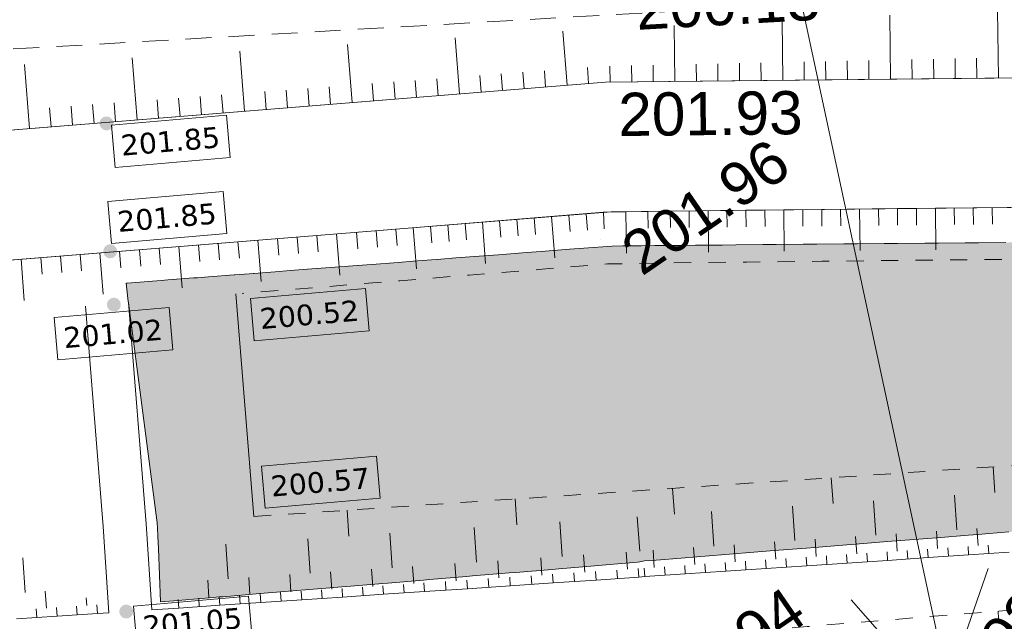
# Model space of a CAD drawing. Header units: millimetres. Extents: x -446952 to 537903, y -185749 to 168493.
# Tile 102 of 155: x 104775 to 127598, y 115084 to 129018. Entities that reach past the tile are written whole.
import ezdxf
from ezdxf.xclip import XClip

# ---------------------------------------------------------------- set-up
doc = ezdxf.new("R2010")
doc.units = ezdxf.units.MM
doc.header["$MEASUREMENT"] = 0
doc.header["$XCLIPFRAME"] = 0
for name, pattern in [('FOSSE', [1000, 600, -400]), ('Grille', [800, 400, -400]), ('Wipeout_Contour', [1000, 0, -1000])]:
    doc.linetypes.add(name, pattern=pattern)
for name, color, linetype in [('02 AF-17-0322 ZAE POMME- CHANTIER-2018-09-26_2_0000-VALORIS-NOUE DERIV BASSIN', 7, 'Continuous'), ('02 AF-17-0322 ZAE POMME- CHANTIER-2018-09-26_2_0000-VALORIS-NOUE DERIV BASSIN EAU MAX RETENTION', 7, 'Continuous'), ('02 AF-17-0322 ZAE POMME- CHANTIER-2018-09-26_2_0000-VALORIS-NOUE DERIV BASSIN TEXTE ET COTES', 7, 'Continuous'), ('02 AF-17-0322 ZAE POMME- CHANTIER-2018-09-26_2_02-PAP-EP PROJET', 7, 'Continuous'), ('02 AF-17-0322 ZAE POMME- CHANTIER-2018-09-26_2_02-PAP-EP TEXTE POUR 2000°', 7, 'Continuous'), ('02 AF-17-0322 ZAE POMME- CHANTIER-2018-09-26_2_2D - Dessins placés - Géomètre.2D', 7, 'Continuous'), ('02 AF-17-0322 ZAE POMME- CHANTIER-2018-09-26_2_X-PTS TOPO-TEXTE TOPOALT', 7, 'Continuous'), ('02 AF-17-0322 ZAE POMME- CHANTIER-2018-09-26_2_X-PTS TOPO-TOPOPOINT', 7, 'Continuous'), ('02 AF-17-0322 ZAE POMME- CHANTIER-2018-09-26_2_Y-FDP TOPO-TOP_AXE_FOSSE', 7, 'Continuous'), ('02 AF-17-0322 ZAE POMME- CHANTIER-2018-09-26_2_Y-FDP TOPO-TOP_BARBULE', 7, 'Continuous'), ('02 AF-17-0322 ZAE POMME- CHANTIER-2018-09-26_2_Y-FDP TOPO-TOP_TALUS', 7, 'Continuous'), ('2D - Dessins placés - Géomètre.2D', 7, 'Continuous')]:
    doc.layers.add(name, color=color, linetype=linetype)
doc.styles.add('STYLE_GENERE_3', font='verdana.ttf')
doc.styles.add('STYLE_GENERE_4', font='txt')

# ---------------------------------------------------------------- blocks, each defined once
blk = doc.blocks.new('Dessin_1_2', base_point=(-56559339, -2771872408))
at = {"color": 254, "linetype": 'Wipeout_Contour', "lineweight": 0, "ltscale": 2094265.569888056}
blk.add_wipeout([(-446952, -185749), (537903, -185749), (537903, 168493), (-446952, 168064)], dxfattribs=at).dxf.layer = '02 AF-17-0322 ZAE POMME- CHANTIER-2018-09-26_2_2D - Dessins placés - Géomètre.2D'
at = {"layer": '02 AF-17-0322 ZAE POMME- CHANTIER-2018-09-26_2_0000-VALORIS-NOUE DERIV BASSIN EAU MAX RETENTION', "linetype": 'Continuous', "lineweight": 15}
blk.add_hatch(color=255, dxfattribs=at).paths.add_polyline_path([(108040, 115534), (119099, 116452), (119148, 116458), (119261, 116482), (133332, 117600), (133593, 117621), (134313, 117677), (134580, 117698), (135293, 117754), (135565, 117775), (136271, 117830), (136549, 117853), (137248, 117908), (137557, 117934), (138302, 117996), (138620, 118022), (139356, 118084), (139684, 118111), (140411, 118172), (140748, 118200), (141467, 118260), (141812, 118289), (142522, 118348), (142877, 118378), (143578, 118436), (152283, 119243), (152508, 119252), (152721, 119257), (153693, 119287), (168954, 120531), (169350, 120568), (169653, 120598), (183067, 121682), (183646, 121728), (183963, 121754), (184547, 121801), (184859, 121826), (185448, 121873), (185754, 121897), (186348, 121945), (186648, 121969), (187268, 122023), (187572, 122050), (188198, 122105), (188497, 122131), (189128, 122186), (189420, 122211), (193012, 122527), (192948, 123090), (192858, 127094), (192855, 127177), (192851, 127192), (192847, 127249), (192630, 127234), (192518, 127227), (192006, 127191), (191772, 127175), (191657, 127168), (190914, 127117), (190796, 127110), (190056, 127059), (189935, 127052), (189197, 127001), (189074, 126993), (188313, 126941), (188184, 126933), (187427, 126881), (187294, 126873), (186540, 126821), (186404, 126813), (185670, 126795), (185533, 126792), (184803, 126774), (184663, 126772), (183936, 126754), (183793, 126751), (183069, 126733), (182923, 126730), (182235, 126713), (182092, 126711), (181407, 126694), (181261, 126691), (180579, 126674), (180430, 126672), (179751, 126655), (179600, 126652), (178858, 126634), (178689, 126631), (177950, 126613), (177778, 126610), (177043, 126591), (176867, 126589), (176136, 126570), (175956, 126567), (175228, 126549), (175045, 126546), (174321, 126528), (174134, 126525), (173414, 126508), (173223, 126504), (172489, 126486), (172289, 126483), (171559, 126465), (171355, 126462), (170629, 126444), (170421, 126441), (169700, 126423), (169487, 126419), (168838, 126386), (168634, 126374), (167902, 126337), (167679, 126323), (166948, 126286), (166724, 126272), (165993, 126235), (165768, 126221), (165039, 126184), (164813, 126170), (164085, 126133), (163858, 126119), (163131, 126082), (162902, 126068), (162176, 126031), (161947, 126017), (161222, 125980), (160992, 125966), (160268, 125929), (160036, 125915), (159314, 125878), (159081, 125864), (158359, 125827), (158126, 125813), (157405, 125776), (157170, 125762), (156451, 125725), (156215, 125711), (155496, 125674), (155260, 125660), (154542, 125623), (154304, 125609), (153587, 125572), (153349, 125558), (152622, 125520), (152379, 125506), (151819, 125467), (151615, 125452), (150893, 125377), (150649, 125353), (149930, 125278), (149683, 125253), (148968, 125179), (148716, 125154), (148005, 125079), (147750, 125054), (147043, 124980), (146784, 124954), (146080, 124881), (145818, 124855), (145117, 124782), (144852, 124755), (144155, 124683), (143885, 124656), (143192, 124584), (142919, 124557), (142201, 124482), (141915, 124453), (141200, 124379), (140910, 124350), (140199, 124276), (139905, 124247), (139199, 124173), (138901, 124144), (138199, 124071), (137896, 124040), (137198, 123968), (136892, 123937), (136264, 123933), (135985, 123930), (135358, 123925), (135078, 123922), (134453, 123917), (134171, 123914), (133548, 123910), (133265, 123906), (132624, 123902), (132326, 123898), (131686, 123894), (131387, 123890), (130749, 123885), (130449, 123882), (129812, 123877), (129510, 123874), (128874, 123869), (128571, 123865), (127937, 123861), (127632, 123857), (126999, 123853), (126694, 123849), (126062, 123844), (125755, 123841), (125125, 123836), (124816, 123833), (124187, 123828), (123877, 123824), (123250, 123820), (122939, 123816), (122312, 123812), (122000, 123808), (121375, 123803), (121061, 123799), (120437, 123795), (120122, 123791), (119500, 123787), (119184, 123783), (118756, 123780), (118510, 123776), (117854, 123725), (117517, 123700), (116864, 123650), (116524, 123624), (115875, 123574), (115531, 123549), (114885, 123499), (114538, 123473), (113896, 123423), (113545, 123397), (112935, 123350), (112596, 123325), (111989, 123278), (111647, 123253), (111044, 123206), (110699, 123180), (110099, 123134), (109750, 123108), (109153, 123062), (108802, 123036), (108208, 122990), (107853, 122964), (107263, 122918), (107241, 122917), (107292, 122493), (107295, 122467), (107295, 122467), (107295, 122467), (107295, 122467), (107295, 122466), (107295, 122464), (107964, 117362)])
blk.add_hatch(color=255, dxfattribs=at).paths.add_polyline_path([(108040, 115534), (119099, 116452), (119148, 116458), (119261, 116482), (133332, 117600), (133593, 117621), (134313, 117677), (134580, 117698), (135293, 117754), (135565, 117775), (136271, 117830), (136549, 117853), (137248, 117908), (137557, 117934), (138302, 117996), (138620, 118022), (139356, 118084), (139684, 118111), (140411, 118172), (140748, 118200), (141467, 118260), (141812, 118289), (142522, 118348), (142877, 118378), (143578, 118436), (152283, 119243), (152508, 119252), (152721, 119257), (153693, 119287), (168954, 120531), (169350, 120568), (169653, 120598), (183067, 121682), (183646, 121728), (183963, 121754), (184547, 121801), (184859, 121826), (185448, 121873), (185754, 121897), (186348, 121945), (186648, 121969), (187268, 122023), (187572, 122050), (188198, 122105), (188497, 122131), (189128, 122186), (189420, 122211), (193012, 122527), (192948, 123090), (192858, 127094), (192855, 127177), (192851, 127192), (192847, 127249), (192630, 127234), (192518, 127227), (192006, 127191), (191772, 127175), (191657, 127168), (190914, 127117), (190796, 127110), (190056, 127059), (189935, 127052), (189197, 127001), (189074, 126993), (188313, 126941), (188184, 126933), (187427, 126881), (187294, 126873), (186540, 126821), (186404, 126813), (185670, 126795), (185533, 126792), (184803, 126774), (184663, 126772), (183936, 126754), (183793, 126751), (183069, 126733), (182923, 126730), (182235, 126713), (182092, 126711), (181407, 126694), (181261, 126691), (180579, 126674), (180430, 126672), (179751, 126655), (179600, 126652), (178858, 126634), (178689, 126631), (177950, 126613), (177778, 126610), (177043, 126591), (176867, 126589), (176136, 126570), (175956, 126567), (175228, 126549), (175045, 126546), (174321, 126528), (174134, 126525), (173414, 126508), (173223, 126504), (172489, 126486), (172289, 126483), (171559, 126465), (171355, 126462), (170629, 126444), (170421, 126441), (169700, 126423), (169487, 126419), (168838, 126386), (168634, 126374), (167902, 126337), (167679, 126323), (166948, 126286), (166724, 126272), (165993, 126235), (165768, 126221), (165039, 126184), (164813, 126170), (164085, 126133), (163858, 126119), (163131, 126082), (162902, 126068), (162176, 126031), (161947, 126017), (161222, 125980), (160992, 125966), (160268, 125929), (160036, 125915), (159314, 125878), (159081, 125864), (158359, 125827), (158126, 125813), (157405, 125776), (157170, 125762), (156451, 125725), (156215, 125711), (155496, 125674), (155260, 125660), (154542, 125623), (154304, 125609), (153587, 125572), (153349, 125558), (152622, 125520), (152379, 125506), (151819, 125467), (151615, 125452), (150893, 125377), (150649, 125353), (149930, 125278), (149683, 125253), (148968, 125179), (148716, 125154), (148005, 125079), (147750, 125054), (147043, 124980), (146784, 124954), (146080, 124881), (145818, 124855), (145117, 124782), (144852, 124755), (144155, 124683), (143885, 124656), (143192, 124584), (142919, 124557), (142201, 124482), (141915, 124453), (141200, 124379), (140910, 124350), (140199, 124276), (139905, 124247), (139199, 124173), (138901, 124144), (138199, 124071), (137896, 124040), (137198, 123968), (136892, 123937), (136264, 123933), (135985, 123930), (135358, 123925), (135078, 123922), (134453, 123917), (134171, 123914), (133548, 123910), (133265, 123906), (132624, 123902), (132326, 123898), (131686, 123894), (131387, 123890), (130749, 123885), (130449, 123882), (129812, 123877), (129510, 123874), (128874, 123869), (128571, 123865), (127937, 123861), (127632, 123857), (126999, 123853), (126694, 123849), (126062, 123844), (125755, 123841), (125125, 123836), (124816, 123833), (124187, 123828), (123877, 123824), (123250, 123820), (122939, 123816), (122312, 123812), (122000, 123808), (121375, 123803), (121061, 123799), (120437, 123795), (120122, 123791), (119500, 123787), (119184, 123783), (118756, 123780), (118510, 123776), (117854, 123725), (117517, 123700), (116864, 123650), (116524, 123624), (115875, 123574), (115531, 123549), (114885, 123499), (114538, 123473), (113896, 123423), (113545, 123397), (112935, 123350), (112596, 123325), (111989, 123278), (111647, 123253), (111044, 123206), (110699, 123180), (110099, 123134), (109750, 123108), (109153, 123062), (108802, 123036), (108208, 122990), (107853, 122964), (107263, 122918), (107241, 122917), (107292, 122493), (107295, 122467), (107295, 122467), (107295, 122467), (107295, 122467), (107295, 122466), (107295, 122464), (107964, 117362)])
at = {"layer": '02 AF-17-0322 ZAE POMME- CHANTIER-2018-09-26_2_0000-VALORIS-NOUE DERIV BASSIN TEXTE ET COTES', "linetype": 'Continuous', "lineweight": 15}
for points in [[(106919, 126707, 1), (106655, 126526, 1)], [(107004, 123744, 1), (106740, 123563, 1)], [(107091, 122508, 1), (106827, 122327, 1)], [(110141, 122693, 1), (109877, 122511, 1)], [(110469, 117708, 1), (110205, 117526, 1)], [(107376, 115400, 1), (107113, 115219, 1)]]:
    blk.add_hatch(color=7, dxfattribs=at).paths.add_polyline_path(points)
at = {"layer": '02 AF-17-0322 ZAE POMME- CHANTIER-2018-09-26_2_0000-VALORIS-NOUE DERIV BASSIN', "color": 7, "linetype": 'Continuous', "lineweight": 15}
for p, q in [((122927, 124619), (122931, 124235)), ((123366, 124623), (123370, 124239)), ((123805, 124628), (123809, 124244)), ((124244, 124633), (124254, 123673)), ((124683, 124637), (124687, 124253)), ((125122, 124642), (125126, 124258)), ((125561, 124647), (125565, 124263)), ((126000, 124651), (126010, 123691)), ((126439, 124656), (126443, 124272)), ((126878, 124660), (126882, 124277)), ((127317, 124665), (127321, 124281)), ((116301, 124396), (116332, 124013)), ((116702, 124428), (116733, 124045)), ((117103, 124460), (117180, 123503)), ((117505, 124492), (117535, 124110)), ((117906, 124525), (117936, 124142)), ((118307, 124557), (118326, 124173)), ((118822, 124567), (118840, 123608)), ((119338, 124576), (119345, 124193)), ((119853, 124586), (119859, 124202)), ((120292, 124591), (120296, 124207)), ((120731, 124595), (120741, 123635)), ((121170, 124600), (121174, 124216)), ((121609, 124605), (121613, 124221)), ((122048, 124609), (122053, 124225)), ((122488, 124614), (122498, 123654)), ((113493, 124169), (113524, 123787)), ((113894, 124202), (113971, 123245)), ((114295, 124234), (114326, 123851)), ((114697, 124266), (114727, 123884)), ((115098, 124299), (115128, 123916)), ((115499, 124331), (115576, 123374)), ((115900, 124363), (115931, 123980)), ((110750, 123949), (110780, 123566)), ((111207, 123985), (111238, 123603)), ((111664, 124022), (111695, 123639)), ((112121, 124059), (112198, 123102)), ((112579, 124096), (112609, 123713)), ((113036, 124133), (113067, 123750)), ((108006, 123728), (108037, 123345)), ((108463, 123764), (108540, 122808)), ((108921, 123801), (108951, 123418)), ((109378, 123838), (109409, 123455)), ((109835, 123875), (109866, 123492)), ((110292, 123912), (110369, 122955)), ((105263, 123507), (105293, 123124)), ((105720, 123544), (105751, 123161)), ((106177, 123580), (106208, 123198)), ((106634, 123617), (106711, 122660)), ((107092, 123654), (107122, 123271)), ((107549, 123691), (107580, 123308)), ((104805, 123470), (104882, 122513)), ((127380, 118064), (127340, 118660)), ((123628, 117813), (123588, 118409)), ((119951, 117566), (119909, 118162)), ((126496, 117203), (126442, 118002)), ((116301, 117319), (116261, 117918)), ((124619, 117078), (124566, 117876)), ((112404, 117058), (112364, 117657)), ((120867, 116826), (120813, 117625)), ((122743, 116952), (122689, 117750)), ((117348, 116588), (117295, 117386)), ((119146, 116710), (119088, 117507)), ((113406, 116324), (113353, 117122)), ((115361, 116455), (115307, 117253)), ((125115, 116710), (125088, 117109)), ((126053, 116773), (126026, 117172)), ((126991, 116836), (126965, 117235)), ((109609, 116069), (109556, 116867)), ((111508, 116196), (111454, 116995)), ((122301, 116521), (122274, 116921)), ((123239, 116584), (123212, 116983)), ((124177, 116647), (124150, 117046)), ((118864, 116288), (118836, 116687)), ((119485, 116333), (119456, 116732)), ((120424, 116396), (120397, 116795)), ((121362, 116459), (121336, 116858)), ((123956, 116432), (123942, 116631)), ((124425, 116463), (124411, 116663)), ((124894, 116495), (124880, 116694)), ((125363, 116526), (125350, 116726)), ((125832, 116558), (125819, 116757)), ((126301, 116589), (126288, 116789)), ((126770, 116620), (126757, 116820)), ((127239, 116652), (127226, 116851)), ((104898, 115754), (104844, 116552)), ((114890, 116022), (114864, 116421)), ((115884, 116089), (115857, 116488)), ((116878, 116155), (116851, 116554)), ((117872, 116222), (117845, 116621)), ((120672, 116212), (120659, 116412)), ((121141, 116243), (121128, 116443)), ((121610, 116275), (121597, 116474)), ((122079, 116306), (122066, 116506)), ((122548, 116338), (122535, 116537)), ((123017, 116369), (123004, 116569)), ((123487, 116401), (123473, 116600)), ((112009, 115829), (111983, 116228)), ((112959, 115893), (112932, 116292)), ((113908, 115956), (113881, 116355)), ((117637, 116006), (117623, 116205)), ((118134, 116039), (118120, 116238)), ((118630, 116072), (118617, 116272)), ((119127, 116105), (119112, 116305)), ((119265, 116118), (119249, 116317)), ((119734, 116149), (119721, 116349)), ((120203, 116181), (120190, 116380)), ((109161, 115638), (109135, 116037)), ((110111, 115702), (110084, 116101)), ((111060, 115766), (111033, 116165)), ((114158, 115773), (114145, 115972)), ((114655, 115806), (114642, 116005)), ((115152, 115839), (115139, 116039)), ((115649, 115872), (115636, 116072)), ((116146, 115906), (116133, 116105)), ((116643, 115939), (116630, 116139)), ((117140, 115972), (117126, 116172)), ((105393, 115386), (105366, 115785)), ((110361, 115518), (110348, 115718)), ((110836, 115550), (110823, 115750)), ((111311, 115582), (111297, 115781)), ((111785, 115614), (111772, 115813)), ((112260, 115645), (112247, 115845)), ((112735, 115677), (112721, 115877)), ((113209, 115709), (113196, 115909)), ((113684, 115741), (113670, 115940)), ((106330, 115449), (106317, 115629)), ((108463, 115391), (108450, 115591)), ((108938, 115423), (108924, 115622)), ((109412, 115455), (109399, 115654)), ((109887, 115486), (109873, 115686)), ((105172, 115171), (105159, 115370)), ((105640, 115202), (105627, 115402)), ((106109, 115233), (106095, 115433)), ((106577, 115265), (106564, 115464)), ((107838, 115349), (107838, 115349)), ((127467, 115148), (127455, 115321))]:
    blk.add_line(p, q, dxfattribs=at)
at = {"layer": '02 AF-17-0322 ZAE POMME- CHANTIER-2018-09-26_2_0000-VALORIS-NOUE DERIV BASSIN', "color": 7, "linetype": 'Continuous', "lineweight": 15, "flags": 128}
for points in [[(351486, 151071), (335929, 149599), (320930, 147144), (301838, 144002), (285873, 141569), (267233, 137896), (253565, 134322), (237641, 133877), (218101, 133032), (199660, 131797), (186201, 130822), (169320, 130340), (151548, 129367), (136666, 127764), (118351, 127570), (91712, 125425), (73856, 123927)], [(128634, 124679), (126878, 124660), (125122, 124642), (123366, 124623), (121609, 124605), (119853, 124586), (118307, 124557), (116702, 124428), (115098, 124299), (113493, 124169), (111664, 124022), (109835, 123875), (108006, 123728), (106177, 123580), (104348, 123433)], [(351769, 148084), (336313, 146622), (321414, 144183), (302308, 141039), (286390, 138613), (267903, 134971), (253992, 131333), (237747, 130879), (218266, 130036), (199869, 128805), (186353, 127825), (169445, 127342), (151791, 126376), (136843, 124766), (118488, 124572), (91957, 122435), (74101, 120937)], [(109786, 122667), (110201, 117512)], [(106297, 122386), (106708, 117278)], [(107294, 122466), (107706, 117345)], [(127708, 116683), (126770, 116620), (125832, 116558), (124894, 116495), (123956, 116432), (123017, 116369), (122079, 116306), (121141, 116243), (120203, 116181), (119265, 116118), (119127, 116105), (118134, 116039), (117140, 115972), (116146, 115906), (115152, 115839), (114158, 115773), (113209, 115709), (112260, 115645), (111311, 115582), (110361, 115518), (109412, 115455), (108463, 115391), (107838, 115349)], [(107706, 117345), (107838, 115349)], [(106708, 117278), (106840, 115282)], [(106840, 115282), (106577, 115265), (105640, 115202), (104704, 115139)]]:
    blk.add_lwpolyline(points, dxfattribs=at)
at = {"layer": '02 AF-17-0322 ZAE POMME- CHANTIER-2018-09-26_2_0000-VALORIS-NOUE DERIV BASSIN', "color": 7, "linetype": 'Grille', "lineweight": 15, "flags": 128}
blk.add_lwpolyline([(369744, 142570), (353326, 140998), (349053, 139887), (348101, 139640), (347149, 139393), (346198, 139145), (345246, 138898), (344294, 138651), (343342, 138403), (342390, 138156), (341438, 137908), (340486, 137661), (339534, 137414), (338734, 137234), (338018, 137082), (337553, 137014), (337132, 136958), (336529, 136842), (335810, 136690), (335093, 136589), (334376, 136488), (333659, 136388), (332703, 136184), (331746, 135981), (330790, 135778), (329834, 135575), (328899, 135161), (327965, 134747), (327031, 134334), (326096, 133920), (325162, 133507), (324228, 133093), (323306, 132681), (322360, 132488), (321414, 132294), (320468, 132101), (319522, 131907), (318649, 131759), (317776, 131611), (316903, 131463), (316030, 131314), (315157, 131166), (314284, 131018), (313485, 130862), (312685, 130707), (311885, 130551), (311086, 130396), (310286, 130240), (309588, 130105), (308890, 129969), (308192, 129833), (307185, 129707), (306178, 129581), (305171, 129455), (304164, 129329), (303284, 129219), (302404, 129109), (301524, 128998), (300644, 128888), (299765, 128777), (298885, 128667), (298202, 128707), (297527, 128692), (296852, 128676), (295985, 128635), (295121, 128580), (294259, 128513), (293590, 128416), (292921, 128318), (292252, 128221), (291586, 128107), (290921, 127985), (290256, 127864), (289482, 127726), (288708, 127589), (288542, 127554), (287638, 127386), (286735, 127218), (285831, 127050), (284927, 126882), (284024, 126714), (283120, 126547), (282923, 126510), (281956, 126330), (280988, 126151), (280021, 125971), (279053, 125791), (278085, 125612), (277118, 125432), (276150, 125252), (275183, 125073), (274332, 124915), (273481, 124757), (272630, 124598), (271779, 124440), (270928, 124282), (270077, 124124), (269959, 124077), (268986, 123898), (268012, 123719), (267039, 123540), (266065, 123361), (265092, 123182), (264118, 123002), (263145, 122823), (262171, 122644), (261198, 122465), (260224, 122286), (259250, 122107), (258277, 121928), (256385, 121606), (254133, 121253), (252494, 121030), (251615, 120931), (250736, 120869), (249856, 120807), (248878, 120772), (247899, 120741), (246921, 120709), (245935, 120677), (244949, 120645), (243964, 120614), (242978, 120582), (241992, 120550), (241006, 120518), (240020, 120486), (239035, 120454), (238049, 120423), (237459, 120411), (236665, 120384), (235870, 120357), (235102, 120545), (234334, 120733), (233566, 120922), (232587, 121161), (231609, 121400), (230631, 121639), (229653, 121878), (228768, 122095), (227884, 122311), (227000, 122527), (226141, 122748), (225286, 122852), (224437, 122821), (223588, 122790), (222739, 122758), (221891, 122727), (221043, 122698), (220196, 122669), (219349, 122640), (218747, 122629), (218029, 122607), (217310, 122585), (216592, 122563), (215639, 122486), (214686, 122409), (213733, 122332), (213024, 122275), (212316, 122217), (211607, 122160), (210611, 122079), (209614, 121999), (208617, 121918), (207620, 121838), (206623, 121757), (205728, 121685), (204832, 121613), (203937, 121541), (203041, 121469), (202146, 121397), (201250, 121325), (200412, 121256), (199457, 121179), (198501, 121102), (197546, 121025), (196590, 120948), (195635, 120871), (194844, 120807), (194645, 120791), (193854, 120728), (192994, 120658), (192134, 120589), (191273, 120520), (190413, 120450), (189553, 120381), (188629, 120091), (187706, 119739), (186779, 119386), (185882, 119045), (184982, 118703), (184079, 118359), (183172, 118014), (182349, 117709), (181527, 117403), (180704, 117098), (179881, 116792), (178973, 116679), (178063, 116604), (177154, 116528), (176244, 116453), (175335, 116378), (174426, 116303), (173516, 116228), (172584, 116151), (171651, 116074), (170719, 115997), (169787, 115920), (169209, 115871), (168255, 115795), (167302, 115718), (166348, 115641), (165394, 115564), (164440, 115487), (163486, 115410), (162532, 115334), (161578, 115257), (160624, 115180), (159670, 115103), (158716, 115026), (157763, 114949), (156809, 114872), (155855, 114796), (154901, 114719), (153947, 114642), (152978, 114567), (152790, 114542), (151821, 114468), (150852, 114393), (149883, 114318), (148914, 114243), (147945, 114169), (146977, 114094), (146008, 114019), (145039, 113944), (144070, 113869), (142951, 114036), (141832, 114264), (140718, 114490), (139610, 114714), (138507, 114937), (137410, 115158), (136386, 115372), (135368, 115584), (134356, 115794), (133351, 115800), (132413, 115724), (131475, 115648), (130537, 115572), (129599, 115496), (128661, 115419), (127723, 115343), (126785, 115267), (125846, 115191), (124908, 115115), (123970, 115038), (123032, 114962), (122094, 114886), (121156, 114810), (120218, 114734), (119280, 114657), (119245, 114647), (118252, 114567), (117259, 114488), (116267, 114408), (115274, 114328), (114281, 114248), (113333, 114172), (112385, 114096), (111436, 114020), (110488, 113944), (109540, 113868), (108592, 113792), (107643, 113716), (106708, 113641), (105772, 113565), (104837, 113490), (103901, 113415), (102965, 113340), (102030, 113265), (101094, 113190), (100895, 113174), (100129, 113112), (99363, 113051), (98597, 112989), (97831, 112928), (96974, 112673), (96123, 112359), (95271, 112045), (94419, 111731), (93604, 111431), (92835, 111150), (92020, 110850), (91205, 110550), (90390, 110249), (89583, 109952), (88776, 109655), (87969, 109357), (86980, 109239), (85988, 109160), (84996, 109080), (84004, 109000), (83012, 108921), (82019, 108841), (81027, 108761), (80035, 108682), (79043, 108602), (78051, 108523), (77059, 108443), (76269, 108379), (75478, 108315), (74631, 108248), (73834, 108184), (73037, 108120), (72241, 108057), (71378, 107982), (70517, 107889), (69659, 107762), (68800, 107635), (68084, 107499), (67370, 107348), (66655, 107197), (65989, 107043), (65323, 106875), (64658, 106707), (63949, 106494), (63241, 106268), (62533, 106042), (61587, 105699), (60641, 105355), (59695, 105011), (59043, 104802), (58438, 104614), (57837, 104426), (57239, 104239), (56646, 104052), (56044, 103872), (55197, 103583), (54258, 103253), (53318, 102923), (52379, 102593), (51440, 102263), (50507, 101917), (49574, 101571), (48641, 101225), (47708, 100879), (46775, 100532), (46022, 100199), (45268, 99865), (44515, 99531), (43848, 99247), (43182, 98966), (42515, 98686), (41842, 98429), (41167, 98181), (40493, 97932), (39691, 97659), (38887, 97401), (38083, 97142), (37436, 96963), (36789, 96789), (36141, 96615), (35192, 96376), (34242, 96141), (33292, 95905), (32316, 95687), (31340, 95470), (30364, 95252), (29388, 95034), (28412, 94816), (27514, 94671), (26617, 94527), (25720, 94382), (24860, 94245), (24058, 94122), (23257, 93998), (22454, 93874), (21681, 93751), (20907, 93627), (20730, 93599), (19956, 93475), (19182, 93351), (18260, 93205), (17285, 93048), (16310, 92891), (15335, 92735), (14361, 92578), (13386, 92421), (12412, 92265), (11438, 92108), (10465, 91951), (9491, 91795), (8518, 91638), (7545, 91482), (6570, 91324), (5595, 91166), (4620, 91008), (3645, 90850), (2671, 90692), (1697, 90534), (722, 90377), (-252, 90219), (-1226, 90061), (-2213, 89901), (-3201, 89741), (-4189, 89581), (-5177, 89421), (-6165, 89261), (-7153, 89101), (-8141, 88941), (-9129, 88781), (-10117, 88621), (-11105, 88461), (-12093, 88301), (-13081, 88141), (-14069, 87981), (-15057, 87821), (-16045, 87661), (-17033, 87501), (-18021, 87341), (-19009, 87181), (-19997, 87021), (-20985, 86861), (-21912, 86697), (-22839, 86532), (-23766, 86367), (-23725, 86409), (-24567, 86275), (-25409, 86140), (-26251, 86005), (-27199, 85815), (-28147, 85625), (-29096, 85435), (-30044, 85244), (-30992, 85054), (-31953, 84796), (-33541, 84448), (-36350, 84050), (-38977, 83804), (-40660, 83720), (-41587, 83638), (-42362, 83628), (-43136, 83624), (-43911, 83620), (-44686, 83616), (-45701, 83612), (-46717, 83609), (-47733, 83605), (-48748, 83602), (-49764, 83598), (-50780, 83595), (-51795, 83591), (-52619, 83586), (-53443, 83582), (-54268, 83577), (-55092, 83572), (-55293, 83572), (-56275, 83568), (-57256, 83564), (-58238, 83560), (-59103, 83979), (-59958, 84629), (-60813, 85278), (-61668, 85928), (-62519, 86153), (-63379, 86140), (-64239, 86126), (-65099, 86113), (-65829, 86095), (-66559, 86078), (-67289, 86060), (-68186, 86031), (-69083, 86002), (-69980, 85974), (-70877, 85945), (-71774, 85916), (-72503, 86038), (-73232, 86159), (-73749, 86283), (-74691, 86292), (-75634, 86299), (-76576, 86283), (-77266, 86262), (-77957, 86228), (-78648, 86178), (-79541, 86146), (-80434, 86115), (-81327, 86084), (-82220, 86053), (-83114, 86021), (-84007, 85990), (-84900, 85959), (-85945, 85907), (-86991, 85855), (-88037, 85802), (-89085, 85744), (-90163, 85207), (-91247, 84667), (-92366, 84078), (-93495, 83486), (-94635, 82890), (-95786, 82291), (-96948, 81688), (-97732, 81292), (-98516, 80895), (-99300, 80498), (-100232, 80655), (-101164, 80811), (-102096, 80968), (-103028, 81125), (-103960, 81281), (-104891, 81438), (-105830, 81526), (-106776, 81545), (-107710, 81559), (-108643, 81573), (-109577, 81587), (-110510, 81601), (-111443, 81615), (-112377, 81629), (-113108, 81645), (-113837, 81661), (-114566, 81676), (-115294, 81691), (-116019, 81707), (-116744, 81723), (-117468, 81738), (-118192, 81754), (-119150, 81772), (-120110, 81790), (-121071, 81808), (-122031, 81826), (-122991, 81845), (-123951, 81863), (-124912, 81881), (-125866, 81898), (-126821, 81916), (-127775, 81933), (-128730, 81950), (-129684, 81967), (-130639, 81984), (-131593, 82002), (-132548, 82019), (-133502, 82036), (-134457, 82053), (-135411, 82070), (-136366, 82088), (-137320, 82105), (-138275, 82122), (-139230, 82139), (-140184, 82157), (-141214, 82174), (-142244, 82191), (-143275, 82209), (-144305, 82226), (-145335, 82244), (-146286, 82260), (-147237, 82277), (-148187, 82294), (-149138, 82310), (-150089, 82327), (-151040, 82344), (-151990, 82360), (-152941, 82377), (-153892, 82394), (-154843, 82410), (-155793, 82427), (-156744, 82443), (-157695, 82460), (-158645, 82477), (-159596, 82493), (-160547, 82510), (-161498, 82527, -0.311801), (-167334, 86272), (-171134, 95525), (-172095, 96951)], format="xyb", dxfattribs=at)
for points in [[(192207, 127046), (191963, 127029), (190525, 126924), (189086, 126820), (187750, 126724), (186413, 126628), (184671, 126577), (182929, 126527), (181466, 126485), (179606, 126432), (178014, 126387), (176423, 126341), (174832, 126296), (173240, 126250), (171394, 126198), (169547, 126145), (167848, 126053), (166039, 125954), (164230, 125855), (162421, 125756), (160612, 125657), (158803, 125558), (156994, 125459), (155185, 125360), (153376, 125261), (151784, 125168), (150018, 124978), (148253, 124788), (146487, 124598), (144721, 124407), (142956, 124217), (141303, 124039), (139650, 123861), (137997, 123683), (136549, 123563), (135500, 123552), (134390, 123540), (133279, 123528), (132160, 123516), (130403, 123498), (128647, 123479), (126891, 123461), (125135, 123442), (123378, 123423), (121622, 123405), (119866, 123386), (118403, 123361), (116799, 123232), (115194, 123102), (113589, 122973), (111760, 122826), (109931, 122679)], [(110201, 117512), (186615, 122631), (192228, 123037)]]:
    blk.add_lwpolyline(points, dxfattribs=at)
at = {"layer": '02 AF-17-0322 ZAE POMME- CHANTIER-2018-09-26_2_0000-VALORIS-NOUE DERIV BASSIN EAU MAX RETENTION', "color": 255, "linetype": 'Continuous', "lineweight": 15, "flags": 128}
blk.add_lwpolyline([(127632, 123857), (126999, 123853), (126694, 123849), (126062, 123844), (125755, 123841), (125125, 123836), (124816, 123833), (124187, 123828), (123877, 123824), (123250, 123820), (122939, 123816), (122312, 123812), (122000, 123808), (121375, 123803), (121061, 123799), (120437, 123795), (120122, 123791), (119500, 123787), (119184, 123783), (118756, 123780), (118510, 123776), (117854, 123725), (117517, 123700), (116864, 123650), (116524, 123624), (115875, 123574), (115531, 123549), (114885, 123499), (114538, 123473), (113896, 123423), (113545, 123397), (112935, 123350), (112596, 123325), (111989, 123278), (111647, 123253), (111044, 123206), (110699, 123180), (110201, 123142), (110190, 123141), (110099, 123134), (109762, 123109), (109750, 123108), (109153, 123062), (108897, 123043), (108802, 123036), (108208, 122990), (108057, 122979), (107853, 122964), (107263, 122918), (107259, 122918), (107241, 122917), (107292, 122493), (107295, 122467), (107295, 122467), (107295, 122467), (107295, 122467), (107295, 122466), (107295, 122464), (107964, 117362), (107969, 117239), (107977, 117057), (107989, 116770), (108040, 115534), (108449, 115568), (108533, 115575), (109260, 115635), (109397, 115647), (109489, 115654), (110345, 115725), (110444, 115734), (111293, 115804), (111399, 115813), (112241, 115883), (112355, 115892), (113189, 115961), (113310, 115971), (114137, 116040), (114271, 116051), (115129, 116122), (115272, 116134), (116122, 116205), (116272, 116217), (117114, 116287), (117272, 116300), (118107, 116369), (118273, 116383), (119099, 116452), (119148, 116458), (119261, 116482), (119433, 116496), (120199, 116557), (120376, 116571), (121137, 116631), (121320, 116646), (122075, 116706), (122264, 116721), (123013, 116780), (123207, 116796), (123951, 116855), (124151, 116871), (124889, 116929), (125094, 116946), (125827, 117004), (126038, 117021), (126765, 117079), (126981, 117096), (127703, 117153)], dxfattribs=at)
blk.add_lwpolyline([(127632, 123857), (126999, 123853), (126694, 123849), (126062, 123844), (125755, 123841), (125125, 123836), (124816, 123833), (124187, 123828), (123877, 123824), (123250, 123820), (122939, 123816), (122312, 123812), (122000, 123808), (121375, 123803), (121061, 123799), (120437, 123795), (120122, 123791), (119500, 123787), (119184, 123783), (118756, 123780), (118510, 123776), (117854, 123725), (117517, 123700), (116864, 123650), (116524, 123624), (115875, 123574), (115531, 123549), (114885, 123499), (114538, 123473), (113896, 123423), (113545, 123397), (112935, 123350), (112596, 123325), (111989, 123278), (111647, 123253), (111044, 123206), (110699, 123180), (110201, 123142), (110190, 123141), (110099, 123134), (109762, 123109), (109750, 123108), (109153, 123062), (108897, 123043), (108802, 123036), (108208, 122990), (108057, 122979), (107853, 122964), (107263, 122918), (107259, 122918), (107241, 122917), (107292, 122493), (107295, 122467), (107295, 122467), (107295, 122467), (107295, 122467), (107295, 122466), (107295, 122464), (107964, 117362), (107969, 117239), (107977, 117057), (107989, 116770), (108040, 115534), (108449, 115568), (108533, 115575), (109260, 115635), (109397, 115647), (109489, 115654), (110345, 115725), (110444, 115734), (111293, 115804), (111399, 115813), (112241, 115883), (112355, 115892), (113189, 115961), (113310, 115971), (114137, 116040), (114271, 116051), (115129, 116122), (115272, 116134), (116122, 116205), (116272, 116217), (117114, 116287), (117272, 116300), (118107, 116369), (118273, 116383), (119099, 116452), (119148, 116458), (119261, 116482), (119433, 116496), (120199, 116557), (120376, 116571), (121137, 116631), (121320, 116646), (122075, 116706), (122264, 116721), (123013, 116780), (123207, 116796), (123951, 116855), (124151, 116871), (124889, 116929), (125094, 116946), (125827, 117004), (126038, 117021), (126765, 117079), (126981, 117096), (127703, 117153)], dxfattribs=at)
at = {"layer": '02 AF-17-0322 ZAE POMME- CHANTIER-2018-09-26_2_0000-VALORIS-NOUE DERIV BASSIN TEXTE ET COTES', "color": 7, "linetype": 'Continuous', "lineweight": 15, "flags": 128}
for points in [[(106987, 125598), (106902, 126575), (109572, 126806), (109656, 125830)], [(106905, 123832), (106821, 124809), (109490, 125040), (109575, 124064)], [(110209, 121584), (110124, 122560), (112794, 122791), (112878, 121815)], [(105657, 121142), (105573, 122118), (108242, 122350), (108327, 121373)], [(110461, 117702), (110376, 118679), (113046, 118910), (113130, 117934)], [(107496, 114461), (107411, 115437), (110081, 115668), (110166, 114692)]]:
    blk.add_lwpolyline(points, close=True, dxfattribs=at)
at = {"layer": '02 AF-17-0322 ZAE POMME- CHANTIER-2018-09-26_2_02-PAP-EP PROJET', "color": 30, "linetype": 'Continuous', "lineweight": 15, "true_color": 0xff6600, "flags": 128}
blk.add_lwpolyline([(124051, 115584), (125381, 114066), (126561, 114389), (127227, 116309)], dxfattribs=at)
at = {"layer": '02 AF-17-0322 ZAE POMME- CHANTIER-2018-09-26_2_02-PAP-EP TEXTE POUR 2000°', "color": 30, "linetype": 'Continuous', "lineweight": 15, "true_color": 0xff6600, "flags": 128}
blk.add_lwpolyline([(118828, 148340), (126254, 113810)], dxfattribs=at)
at = {"layer": '02 AF-17-0322 ZAE POMME- CHANTIER-2018-09-26_2_X-PTS TOPO-TOPOPOINT', "color": 14, "linetype": 'Continuous', "lineweight": 15, "true_color": 0xa80f02}
for p, q in [((118351, 127570), (118351, 127570)), ((118245, 123929), (118245, 123929))]:
    blk.add_line(p, q, dxfattribs=at)
at = {"layer": '02 AF-17-0322 ZAE POMME- CHANTIER-2018-09-26_2_Y-FDP TOPO-TOP_AXE_FOSSE', "color": 14, "linetype": 'FOSSE', "lineweight": 15, "true_color": 0xa80f02, "flags": 128}
blk.add_lwpolyline([(-173543, 108848), (-163179, 108602), (-139093, 108086), (-113690, 108226), (-89791, 104497), (-51223, 103683), (-38572, 103163), (-27796, 106508), (2882, 112725), (36368, 120320), (55589, 123772), (74393, 125729), (91176, 127572), (118522, 129134), (136272, 130134), (151622, 131280), (169382, 132771), (186065, 133094), (198563, 134059), (221076, 135387), (237792, 135739), (253487, 137445), (267190, 139999), (285899, 143335), (299075, 145212), (321701, 149020), (335407, 151051), (353028, 154144), (363632, 155409), (370508, 157075), (372110, 158664), (373294, 156694)], dxfattribs=at)
at = {"layer": '02 AF-17-0322 ZAE POMME- CHANTIER-2018-09-26_2_Y-FDP TOPO-TOP_BARBULE', "color": 14, "linetype": 'Continuous', "lineweight": 15, "true_color": 0xa80f02}
for p, q in [((127461, 127667), (127444, 129242)), ((122461, 127614), (122447, 129006)), ((124961, 127640), (124946, 129124)), ((117465, 127499), (117364, 128753)), ((119962, 127587), (119948, 128888)), ((114973, 127298), (114868, 128598)), ((109989, 126897), (109877, 128290)), ((112481, 127098), (112372, 128444)), ((107497, 126696), (107381, 128136)), ((122961, 127619), (122957, 128042)), ((123461, 127624), (123457, 128053)), ((123961, 127630), (123957, 128064)), ((124461, 127635), (124457, 128075)), ((125461, 127646), (125456, 128096)), ((125961, 127651), (125956, 128107)), ((126461, 127656), (126456, 128118)), ((126961, 127662), (126956, 128129)), ((105005, 126496), (104885, 127982)), ((116966, 127459), (116936, 127838)), ((117963, 127539), (117933, 127912)), ((118462, 127571), (118458, 127945)), ((118962, 127577), (118958, 127956)), ((119462, 127582), (119457, 127967)), ((120462, 127593), (120457, 127988)), ((120961, 127598), (120957, 127999)), ((121461, 127603), (121457, 128010)), ((121961, 127609), (121957, 128021)), ((113976, 127218), (113944, 127614)), ((114474, 127258), (114443, 127651)), ((115471, 127338), (115440, 127726)), ((115969, 127379), (115938, 127763)), ((116468, 127419), (116437, 127800)), ((110985, 126977), (110952, 127390)), ((111484, 127017), (111451, 127427)), ((111982, 127057), (111949, 127464)), ((112979, 127138), (112947, 127539)), ((113477, 127178), (113445, 127576)), ((107995, 126736), (107961, 127165)), ((108494, 126777), (108459, 127203)), ((108992, 126817), (108958, 127240)), ((109490, 126857), (109456, 127278)), ((110487, 126937), (110454, 127352)), ((105503, 126536), (105468, 126979)), ((106002, 126576), (105966, 127016)), ((106500, 126616), (106465, 127053)), ((106998, 126656), (106963, 127091))]:
    blk.add_line(p, q, dxfattribs=at)
at = {"layer": '02 AF-17-0322 ZAE POMME- CHANTIER-2018-09-26_2_Y-FDP TOPO-TOP_TALUS', "color": 14, "linetype": 'Continuous', "lineweight": 15, "true_color": 0xa80f02, "flags": 128}
blk.add_lwpolyline([(55171, 122427), (73856, 123927), (91712, 125425), (118351, 127570), (136666, 127764), (151548, 129367), (169320, 130340), (186201, 130822), (199660, 131797), (218101, 133032), (237641, 133877), (253565, 134322), (267233, 137896), (285873, 141569), (301838, 144002), (320930, 147144), (335929, 149599), (351486, 151071), (363954, 153687), (369807, 155738), (371346, 155204)], dxfattribs=at)
at = {"layer": '02 AF-17-0322 ZAE POMME- CHANTIER-2018-09-26_2_0000-VALORIS-NOUE DERIV BASSIN TEXTE ET COTES', "color": 7, "linetype": 'Continuous', "lineweight": 15, "char_height": 480, "attachment_point": 4, "rotation": 4.9574, "style": 'STYLE_GENERE_3'}
for s, insert in [('\\A1;{\\pql;\\fVerdana|b0|i0|c0|p38;201.85}', (107121, 126101)), ('\\A1;{\\pql;\\fVerdana|b0|i0|c0|p38;201.85}', (107039, 124335)), ('\\A1;{\\pql;\\fVerdana|b0|i0|c0|p38;200.52}', (110343, 122086)), ('\\A1;{\\pql;\\fVerdana|b0|i0|c0|p38;201.02}', (105791, 121644)), ('\\A1;{\\pql;\\fVerdana|b0|i0|c0|p38;200.57}', (110595, 118205)), ('\\A1;{\\pql;\\fVerdana|b0|i0|c0|p38;201.05}', (107630, 114963))]:
    blk.add_mtext(s, dxfattribs=dict(at, insert=insert))
at = {"layer": '02 AF-17-0322 ZAE POMME- CHANTIER-2018-09-26_2_X-PTS TOPO-TEXTE TOPOALT', "color": 14, "linetype": 'Continuous', "lineweight": 15, "true_color": 0xa80f02, "char_height": 1000, "style": 'STYLE_GENERE_4'}
for s, insert, attachment_point, rotation in [('\\A1;{\\pql;\\fArial|b0|i0|c0|p38;200.13}', (119056, 129274), 4, 3.2261), ('\\A1;{\\pql;\\fArial|b0|i0|c0|p38;201.93}', (118645, 127323), 1, 0.6071), ('\\A1;{\\pql;\\fArial|b0|i0|c0|p38;201.96}', (118627, 123888), 1, 34.5271), ('\\A1;{\\pql;\\fArial|b0|i0|c0|p38;201.94}', (118992, 113504), 1, 34.5271), ('\\A1;{\\pql;\\fArial|b0|i0|c0|p38;201.93}', (125875, 112068), 7, 47.5665)]:
    blk.add_mtext(s, dxfattribs=dict(at, insert=insert, attachment_point=attachment_point, rotation=rotation))

msp = doc.modelspace()

# ---------------------------------------------------------------- block references
at = {"layer": '2D - Dessins placés - Géomètre.2D', "color": 7, "linetype": 'Continuous', "lineweight": 40}
ref = msp.add_blockref('Dessin_1_2', (-56559339, -2771872408), dxfattribs=at)
XClip(ref).set_block_clipping_path([(-446952.2139278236, -185748.9586169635), (537903.0822630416, -185748.9586169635), (537903.0822630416, 168492.6257651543), (-446952.2139278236, 168063.6339895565)])

doc.saveas('drawing.dxf')
